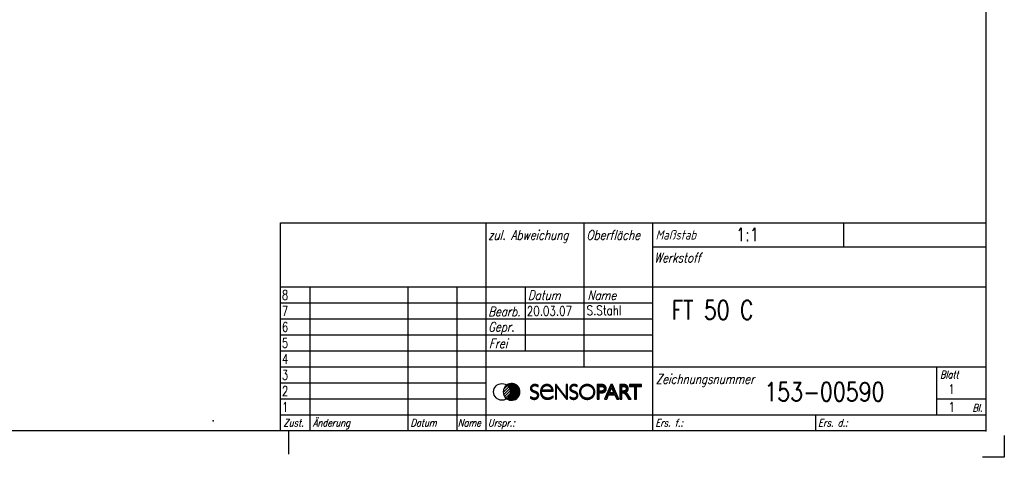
# Model space of a CAD drawing. Extents: x -575 to 291, y -144 to 153.
# Tile 6 of 10: x 30 to 291, y -144 to -28. Entities that reach past the tile are written whole.
import ezdxf

# ---------------------------------------------------------------- set-up
doc = ezdxf.new("R2010")
doc.units = 0
doc.header["$LTSCALE"] = 2
for name, color, linetype in [('018', 5, 'CONTINUOUS'), ('025', 1, 'CONTINUOUS'), ('035', 2, 'CONTINUOUS'), ('050', 3, 'CONTINUOUS'), ('7', 7, 'CONTINUOUS'), ('KOPF-025', 1, 'CONTINUOUS'), ('KOPF-035', 2, 'CONTINUOUS'), ('KOPF-050', 3, 'CONTINUOUS'), ('RAHMEN', 7, 'CONTINUOUS'), ('SCHRAFFUR', 1, 'CONTINUOUS'), ('TEXT025', 1, 'CONTINUOUS'), ('TEXT035', 2, 'CONTINUOUS'), ('TEXT050', 3, 'CONTINUOUS')]:
    doc.layers.add(name, color=color, linetype=linetype)
doc.styles.add('T1', font='ROMANS.SHX', dxfattribs={"width": 0.8})
doc.styles.add('T2', font='romans.shx', dxfattribs={"width": 0.8, "height": 3.5})
doc.styles.add('T3', font='romans.shx', dxfattribs={"width": 0.8, "height": 2.5})

# ---------------------------------------------------------------- blocks, each defined once
blk = doc.blocks.new('Din_a_3')
at = {"layer": 'SCHRAFFUR', "linetype": 'Continuous', "ltscale": 10}
h = blk.add_hatch(dxfattribs=at)
h.set_pattern_fill('_U', color=5, scale=0.5, angle=45, style=0, pattern_type=0)
h.set_pattern_definition([(45, (-258.71795, -533.81165), (-0.3535534, 0.3535534), [])])
h.paths.add_polyline_path([(278.69, 9.73, 0.245295), (279.65, 11.56, 0.245295), (278.69, 13.39, 0.521236)])
h = blk.add_hatch(dxfattribs=at)
h.set_pattern_fill('_U', color=256, scale=0.2, angle=45, style=0, pattern_type=0)
h.set_pattern_definition([(45, (-258.71795, -533.81165), (-0.141421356, 0.141421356), [])])
h.paths.add_polyline_path([(278.69, 13.39, -0.245295), (279.65, 11.56, -0.245295), (278.69, 9.73, 1.918518)])
at = {"layer": '018'}
blk.add_arc((279.97, 11.56), 2.23, 124.9397, 235.0603, dxfattribs=at)
at = {"layer": '025', "color": 5}
for p, q in [((285.37, 13.11), (285.23, 12.9)), ((285.52, 13.21), (285.37, 13.11)), ((285.71, 13.3), (285.52, 13.21)), ((285.88, 13.36), (285.71, 13.3)), ((286.09, 13.39), (285.88, 13.36)), ((286.4, 13.37), (286.09, 13.39)), ((286.69, 13.27), (286.4, 13.37)), ((286.84, 13.19), (286.69, 13.27)), ((286.99, 13.14), (286.84, 13.19)), ((291.76, 13.39), (294.61, 9.74)), ((291.76, 9.64), (291.76, 13.39)), ((294.61, 13.51), (294.61, 9.74)), ((295.81, 13.11), (295.67, 12.9)), ((295.96, 13.21), (295.81, 13.11)), ((296.15, 13.3), (295.96, 13.21)), ((296.32, 13.36), (296.15, 13.3)), ((296.53, 13.39), (296.32, 13.36)), ((296.84, 13.37), (296.53, 13.39)), ((297.13, 13.27), (296.84, 13.37)), ((297.28, 13.19), (297.13, 13.27)), ((297.43, 13.14), (297.28, 13.19)), ((285.19, 12.73), (285.16, 12.48)), ((285.16, 12.48), (285.19, 12.3)), ((285.23, 12.9), (285.19, 12.73)), ((285.19, 12.3), (285.28, 12.1)), ((285.28, 12.1), (285.42, 11.95)), ((285.42, 11.95), (285.61, 11.82)), ((285.61, 11.82), (285.8, 11.73)), ((285.8, 11.73), (286.04, 11.63)), ((286.04, 11.63), (286.24, 11.55)), ((286.24, 11.55), (286.43, 11.47)), ((286.43, 11.47), (286.62, 11.35)), ((286.62, 11.35), (286.77, 11.21)), ((286.77, 11.21), (286.89, 11.07)), ((286.89, 11.07), (286.96, 10.91)), ((287.02, 10.61), (286.94, 10.33)), ((286.96, 10.91), (287.02, 10.61)), ((287.84, 12.1), (287.8, 11.57)), ((287.8, 11.57), (287.8, 11.24)), ((287.8, 11.24), (287.87, 10.92)), ((287.87, 10.92), (288.01, 10.57)), ((288.01, 10.57), (288.16, 10.36)), ((295.63, 12.73), (295.6, 12.48)), ((295.6, 12.48), (295.63, 12.3)), ((295.67, 12.9), (295.63, 12.73)), ((295.63, 12.3), (295.72, 12.1)), ((295.72, 12.1), (295.86, 11.95)), ((295.86, 11.95), (296.05, 11.82)), ((296.05, 11.82), (296.24, 11.73)), ((296.24, 11.73), (296.48, 11.63)), ((296.48, 11.63), (296.68, 11.55)), ((296.68, 11.55), (296.87, 11.47)), ((296.87, 11.47), (297.06, 11.35)), ((297.06, 11.35), (297.22, 11.21)), ((297.22, 11.21), (297.34, 11.07)), ((297.34, 11.07), (297.4, 10.91)), ((297.46, 10.61), (297.38, 10.33)), ((297.4, 10.91), (297.46, 10.61)), ((285.11, 10.02), (285.02, 10.09)), ((285.26, 9.96), (285.11, 10.02)), ((285.57, 9.81), (285.26, 9.96)), ((285.89, 9.74), (285.57, 9.81)), ((286.2, 9.72), (285.89, 9.74)), ((286.41, 9.83), (286.2, 9.72)), ((286.67, 9.96), (286.41, 9.83)), ((286.82, 10.13), (286.67, 9.96)), ((286.94, 10.33), (286.82, 10.13)), ((288.16, 10.36), (288.47, 10.1)), ((288.47, 10.1), (288.91, 9.85)), ((288.91, 9.85), (289.26, 9.77)), ((289.26, 9.77), (289.65, 9.75)), ((289.65, 9.75), (290.01, 9.77)), ((290.01, 9.77), (290.38, 9.92)), ((290.38, 9.92), (290.73, 10.08)), ((290.73, 10.08), (290.89, 10.21)), ((290.89, 10.21), (290.97, 10.27)), ((295.55, 10.02), (295.47, 10.09)), ((295.7, 9.96), (295.55, 10.02)), ((296.01, 9.81), (295.7, 9.96)), ((296.33, 9.74), (296.01, 9.81)), ((296.65, 9.72), (296.33, 9.74)), ((296.85, 9.83), (296.65, 9.72)), ((297.11, 9.96), (296.85, 9.83)), ((297.26, 10.13), (297.11, 9.96)), ((297.38, 10.33), (297.26, 10.13))]:
    blk.add_line(p, q, dxfattribs=at)
at = {"layer": '025'}
blk.add_circle((277.42, 11.56), 2.23, dxfattribs=at)
blk.add_arc((279.97, 11.56), 2.23, 235.0603, 124.9397, dxfattribs=at)
blk.add_arc((279.97, 11.56), 2.23, 235.0603, 124.9397, dxfattribs=at)
at = {"layer": '035'}
for p, q in [((302.92, 13.23), (302.77, 13.38)), ((306.51, 13.23), (306.51, 13.4)), ((308.96, 13.23), (308.81, 13.38)), ((311.26, 9.79), (311.43, 9.75))]:
    blk.add_line(p, q, dxfattribs=at)
at = {"layer": '035', "color": 2}
for p, q in [((312.85, 13.28), (312.86, 9.83)), ((305.55, 11.05), (304.95, 9.77)), ((307.5, 11.05), (308.08, 9.79)), ((309.83, 11.54), (310.16, 11.29)), ((310.16, 11.29), (310.57, 10.82)), ((310.57, 10.82), (311.26, 9.79))]:
    blk.add_line(p, q, dxfattribs=at)
at = {"layer": '050'}
blk.add_point((405.82, 1.2), dxfattribs=at)
at = {"layer": '7', "color": 5, "linetype": 'Continuous'}
for points in [[(285.33, 12.52), (285.33, 12.57), (285.33, 12.61), (285.34, 12.63), (285.34, 12.68), (285.35, 12.7), (285.35, 12.74), (285.37, 12.79), (285.38, 12.81), (285.39, 12.84), (285.42, 12.88), (285.44, 12.91), (285.45, 12.94), (285.48, 12.96), (285.5, 12.99), (285.52, 13.02), (285.55, 13.05), (285.57, 13.06), (285.6, 13.09), (285.64, 13.12), (285.67, 13.13), (285.7, 13.14), (285.74, 13.17), (285.77, 13.18), (285.81, 13.2), (285.85, 13.21), (285.89, 13.22), (285.92, 13.22), (285.96, 13.24), (286, 13.24), (286.05, 13.25), (286.09, 13.25), (286.14, 13.25), (286.16, 13.25), (286.18, 13.25), (286.2, 13.25), (286.23, 13.25), (286.25, 13.25), (286.27, 13.25), (286.3, 13.24), (286.31, 13.24), (286.34, 13.24), (286.37, 13.24), (286.38, 13.22), (286.41, 13.22), (286.44, 13.21), (286.47, 13.21), (286.48, 13.21), (286.51, 13.2), (286.53, 13.18), (286.56, 13.18), (286.59, 13.17), (286.62, 13.16), (286.64, 13.16), (286.67, 13.14), (286.7, 13.13), (286.73, 13.12), (286.75, 13.1), (286.78, 13.09), (286.82, 13.07), (286.85, 13.05), (286.88, 13.03), (286.92, 13.02), (286.95, 12.99), (286.99, 12.98), (286.99, 13.31), (286.96, 13.32), (286.93, 13.33), (286.9, 13.35), (286.88, 13.36), (286.85, 13.36), (286.82, 13.38), (286.79, 13.39), (286.77, 13.4), (286.74, 13.4), (286.71, 13.42), (286.68, 13.43), (286.66, 13.43), (286.63, 13.44), (286.6, 13.46), (286.58, 13.46), (286.55, 13.47), (286.52, 13.47), (286.49, 13.49), (286.47, 13.49), (286.44, 13.5), (286.41, 13.5), (286.38, 13.5), (286.36, 13.51), (286.33, 13.51), (286.3, 13.51), (286.27, 13.51), (286.25, 13.53), (286.22, 13.53), (286.19, 13.53), (286.16, 13.53), (286.14, 13.53), (286.11, 13.53), (286.05, 13.53), (286, 13.53), (285.94, 13.51), (285.89, 13.51), (285.83, 13.5), (285.78, 13.49), (285.72, 13.47), (285.67, 13.44), (285.63, 13.43), (285.57, 13.4), (285.53, 13.38), (285.48, 13.35), (285.44, 13.32), (285.39, 13.29), (285.35, 13.27), (285.31, 13.24), (285.27, 13.2), (285.24, 13.16), (285.2, 13.13), (285.18, 13.09), (285.15, 13.05), (285.12, 13), (285.09, 12.96), (285.07, 12.91), (285.05, 12.87), (285.04, 12.83), (285.02, 12.77), (285.01, 12.73), (285, 12.68), (284.98, 12.62), (284.98, 12.58), (284.98, 12.52), (284.98, 12.42), (285.01, 12.31), (285.02, 12.21), (285.07, 12.11), (285.11, 12.03), (285.15, 11.96), (285.2, 11.89), (285.27, 11.84), (285.34, 11.78), (285.41, 11.73), (285.49, 11.69), (285.56, 11.65), (285.64, 11.61), (285.74, 11.56), (285.82, 11.54), (285.9, 11.5), (285.98, 11.47), (286.07, 11.44), (286.16, 11.4), (286.25, 11.37), (286.31, 11.33), (286.4, 11.29), (286.47, 11.25), (286.53, 11.21), (286.6, 11.15), (286.66, 11.1), (286.7, 11.04), (286.74, 10.97), (286.78, 10.89), (286.79, 10.82), (286.82, 10.73), (286.82, 10.63), (286.82, 10.59), (286.82, 10.55), (286.81, 10.51), (286.81, 10.47), (286.79, 10.43), (286.78, 10.4), (286.77, 10.36), (286.75, 10.32), (286.74, 10.29), (286.73, 10.26), (286.7, 10.22), (286.68, 10.19), (286.66, 10.16), (286.63, 10.14), (286.6, 10.11), (286.59, 10.08), (286.55, 10.05), (286.52, 10.04), (286.49, 10.01), (286.47, 10), (286.42, 9.97), (286.4, 9.96), (286.36, 9.95), (286.33, 9.93), (286.29, 9.92), (286.25, 9.9), (286.22, 9.9), (286.18, 9.89), (286.14, 9.89), (286.09, 9.88), (286.05, 9.88), (286.01, 9.88), (285.98, 9.88), (285.96, 9.88), (285.93, 9.88), (285.9, 9.88), (285.88, 9.88), (285.85, 9.89), (285.82, 9.89), (285.79, 9.89), (285.77, 9.9), (285.74, 9.9), (285.71, 9.92), (285.68, 9.92), (285.66, 9.93), (285.63, 9.93), (285.6, 9.95), (285.57, 9.96), (285.55, 9.97), (285.52, 9.97), (285.49, 9.99), (285.46, 10), (285.42, 10.03), (285.39, 10.04), (285.37, 10.05), (285.33, 10.07), (285.3, 10.1), (285.26, 10.11), (285.23, 10.14), (285.19, 10.15), (285.15, 10.18), (285.11, 10.21), (285.07, 10.23), (285.02, 10.26), (285.02, 9.92), (285.05, 9.9), (285.09, 9.88), (285.12, 9.86), (285.15, 9.85), (285.19, 9.82), (285.22, 9.81), (285.24, 9.79), (285.29, 9.78), (285.31, 9.77), (285.34, 9.75), (285.37, 9.74), (285.41, 9.73), (285.44, 9.71), (285.46, 9.7), (285.49, 9.68), (285.53, 9.67), (285.56, 9.67), (285.59, 9.66), (285.61, 9.64), (285.66, 9.64), (285.68, 9.63), (285.71, 9.63), (285.74, 9.62), (285.78, 9.62), (285.81, 9.6), (285.83, 9.6), (285.86, 9.6), (285.89, 9.59), (285.93, 9.59), (285.96, 9.59), (285.98, 9.59), (286.01, 9.59), (286.07, 9.59), (286.14, 9.59), (286.19, 9.6), (286.25, 9.62), (286.3, 9.62), (286.36, 9.63), (286.41, 9.66), (286.47, 9.67), (286.52, 9.68), (286.56, 9.71), (286.62, 9.74), (286.66, 9.77), (286.71, 9.79), (286.75, 9.82), (286.79, 9.86), (286.84, 9.89), (286.86, 9.93), (286.9, 9.97), (286.93, 10.01), (286.97, 10.04), (287, 10.1), (287.03, 10.14), (287.06, 10.18), (287.07, 10.22), (287.1, 10.27), (287.11, 10.32), (287.12, 10.37), (287.14, 10.43), (287.15, 10.47), (287.16, 10.52), (287.16, 10.58), (287.16, 10.63), (287.16, 10.75), (287.14, 10.86), (287.12, 10.96), (287.08, 11.06), (287.04, 11.14), (287, 11.22), (286.95, 11.29), (286.88, 11.36), (286.81, 11.41), (286.74, 11.47), (286.66, 11.51), (286.59, 11.55), (286.51, 11.59), (286.41, 11.63), (286.33, 11.66), (286.25, 11.7), (286.16, 11.73), (286.08, 11.76), (285.98, 11.8), (285.9, 11.82), (285.83, 11.87), (285.75, 11.89), (285.68, 11.93), (285.61, 11.98), (285.55, 12.03), (285.49, 12.09), (285.45, 12.14), (285.41, 12.2), (285.37, 12.26), (285.35, 12.35), (285.33, 12.43), (285.33, 12.52)], [(287.95, 11.72), (288, 11.72), (291.02, 11.72), (291.02, 11.77), (291.02, 11.81), (291.01, 11.87), (291.01, 11.91), (290.99, 11.96), (290.99, 12.02), (290.98, 12.06), (290.98, 12.11), (290.97, 12.15), (290.95, 12.2), (290.94, 12.25), (290.92, 12.29), (290.92, 12.33), (290.91, 12.39), (290.88, 12.43), (290.87, 12.47), (290.86, 12.51), (290.84, 12.55), (290.83, 12.59), (290.8, 12.63), (290.79, 12.68), (290.76, 12.72), (290.75, 12.74), (290.72, 12.79), (290.71, 12.83), (290.68, 12.85), (290.65, 12.9), (290.62, 12.92), (290.6, 12.95), (290.57, 12.99), (290.54, 13.02), (290.51, 13.05), (290.49, 13.07), (290.46, 13.1), (290.43, 13.13), (290.39, 13.16), (290.36, 13.18), (290.33, 13.21), (290.29, 13.24), (290.27, 13.27), (290.24, 13.28), (290.2, 13.31), (290.16, 13.32), (290.13, 13.35), (290.09, 13.36), (290.06, 13.38), (290.02, 13.39), (289.98, 13.42), (289.95, 13.43), (289.91, 13.44), (289.87, 13.44), (289.83, 13.46), (289.8, 13.47), (289.76, 13.49), (289.72, 13.49), (289.68, 13.5), (289.63, 13.5), (289.59, 13.51), (289.55, 13.51), (289.53, 13.51), (289.48, 13.53), (289.44, 13.53), (289.4, 13.53), (289.36, 13.53), (289.32, 13.53), (289.28, 13.53), (289.24, 13.53), (289.18, 13.51), (289.14, 13.51), (289.1, 13.51), (289.06, 13.5), (289.02, 13.5), (288.98, 13.49), (288.93, 13.49), (288.89, 13.47), (288.87, 13.46), (288.83, 13.44), (288.78, 13.44), (288.74, 13.43), (288.7, 13.42), (288.67, 13.39), (288.63, 13.38), (288.59, 13.36), (288.56, 13.35), (288.52, 13.32), (288.5, 13.31), (288.45, 13.28), (288.43, 13.27), (288.39, 13.24), (288.36, 13.21), (288.32, 13.18), (288.29, 13.16), (288.26, 13.13), (288.22, 13.1), (288.19, 13.07), (288.17, 13.05), (288.14, 13.02), (288.11, 12.98), (288.07, 12.95), (288.04, 12.91), (288.02, 12.87), (287.99, 12.84), (287.97, 12.8), (287.95, 12.76), (287.92, 12.72), (287.89, 12.68), (287.88, 12.63), (287.85, 12.59), (287.84, 12.55), (287.81, 12.51), (287.8, 12.47), (287.78, 12.42), (287.76, 12.37), (287.74, 12.32), (287.73, 12.28), (287.71, 12.24), (287.7, 12.18), (287.69, 12.13), (287.67, 12.09), (287.67, 12.03), (287.66, 11.98), (287.66, 11.93), (287.65, 11.88), (287.65, 11.82), (287.63, 11.77), (287.63, 11.72), (287.63, 11.66), (287.63, 11.61), (287.63, 11.55), (287.63, 11.5), (287.63, 11.45), (287.65, 11.4), (287.65, 11.34), (287.66, 11.29), (287.66, 11.23), (287.67, 11.19), (287.67, 11.14), (287.69, 11.08), (287.7, 11.04), (287.71, 10.99), (287.73, 10.93), (287.74, 10.89), (287.76, 10.84), (287.78, 10.8), (287.8, 10.74), (287.81, 10.7), (287.84, 10.66), (287.85, 10.6), (287.88, 10.56), (287.91, 10.52), (287.92, 10.48), (287.95, 10.44), (287.97, 10.38), (288, 10.34), (288.03, 10.32), (288.06, 10.27), (288.08, 10.23), (288.11, 10.19), (288.15, 10.16), (288.18, 10.12), (288.21, 10.1), (288.25, 10.05), (288.28, 10.03), (288.32, 10), (288.34, 9.97), (288.39, 9.95), (288.43, 9.92), (288.45, 9.9), (288.5, 9.88), (288.54, 9.85), (288.58, 9.84), (288.62, 9.81), (288.66, 9.79), (288.7, 9.78), (288.74, 9.75), (288.78, 9.74), (288.83, 9.73), (288.87, 9.71), (288.91, 9.7), (288.95, 9.68), (289, 9.67), (289.04, 9.67), (289.09, 9.66), (289.13, 9.64), (289.18, 9.64), (289.22, 9.63), (289.26, 9.63), (289.32, 9.63), (289.36, 9.62), (289.4, 9.62), (289.46, 9.62), (289.5, 9.62), (289.55, 9.62), (289.59, 9.62), (289.65, 9.62), (289.7, 9.63), (289.74, 9.63), (289.8, 9.63), (289.84, 9.64), (289.9, 9.64), (289.94, 9.66), (289.99, 9.67), (290.03, 9.67), (290.09, 9.68), (290.13, 9.7), (290.17, 9.71), (290.23, 9.73), (290.27, 9.74), (290.31, 9.75), (290.36, 9.78), (290.4, 9.79), (290.44, 9.81), (290.49, 9.84), (290.54, 9.85), (290.58, 9.88), (290.62, 9.9), (290.66, 9.92), (290.71, 9.95), (290.75, 9.97), (290.8, 10), (290.84, 10.03), (290.88, 10.05), (290.92, 10.1), (290.97, 10.12), (290.97, 10.43), (290.92, 10.4), (290.87, 10.36), (290.83, 10.33), (290.79, 10.3), (290.73, 10.26), (290.69, 10.23), (290.65, 10.21), (290.61, 10.19), (290.57, 10.16), (290.51, 10.14), (290.47, 10.11), (290.43, 10.1), (290.39, 10.07), (290.35, 10.05), (290.31, 10.04), (290.27, 10.01), (290.23, 10), (290.18, 9.99), (290.14, 9.97), (290.1, 9.96), (290.06, 9.95), (290.02, 9.95), (289.96, 9.93), (289.92, 9.92), (289.88, 9.92), (289.84, 9.9), (289.8, 9.9), (289.74, 9.9), (289.7, 9.89), (289.66, 9.89), (289.61, 9.89), (289.57, 9.89), (289.53, 9.89), (289.47, 9.89), (289.43, 9.89), (289.39, 9.9), (289.35, 9.9), (289.29, 9.92), (289.25, 9.92), (289.21, 9.93), (289.17, 9.95), (289.13, 9.96), (289.09, 9.97), (289.04, 9.99), (289, 10), (288.95, 10.01), (288.91, 10.03), (288.88, 10.05), (288.84, 10.07), (288.8, 10.08), (288.76, 10.11), (288.72, 10.12), (288.67, 10.15), (288.63, 10.18), (288.61, 10.21), (288.56, 10.22), (288.54, 10.25), (288.5, 10.27), (288.47, 10.3), (288.43, 10.33), (288.4, 10.36), (288.36, 10.4), (288.33, 10.43), (288.3, 10.45), (288.28, 10.48), (288.25, 10.52), (288.24, 10.55), (288.21, 10.59), (288.18, 10.62), (288.17, 10.66), (288.14, 10.69), (288.13, 10.73), (288.1, 10.75), (288.08, 10.8), (288.07, 10.82), (288.06, 10.86), (288.04, 10.91), (288.03, 10.95), (288.02, 10.97), (288, 11.02), (287.99, 11.06), (287.97, 11.1), (287.96, 11.13), (287.96, 11.17), (287.95, 11.21), (287.95, 11.25), (287.93, 11.29), (287.93, 11.33), (287.93, 11.37), (287.93, 11.41), (287.93, 11.45), (287.93, 11.5), (287.93, 11.54), (287.93, 11.58), (287.95, 11.62), (287.95, 11.66), (287.95, 11.72)], [(288, 12.09), (288.02, 12.15), (288.04, 12.21), (288.06, 12.28), (288.08, 12.33), (288.1, 12.39), (288.13, 12.44), (288.15, 12.5), (288.18, 12.55), (288.22, 12.61), (288.25, 12.66), (288.29, 12.7), (288.32, 12.76), (288.36, 12.8), (288.4, 12.84), (288.44, 12.88), (288.48, 12.92), (288.52, 12.96), (288.56, 13), (288.62, 13.03), (288.66, 13.06), (288.72, 13.09), (288.77, 13.12), (288.83, 13.14), (288.88, 13.17), (288.93, 13.18), (288.99, 13.2), (289.04, 13.22), (289.11, 13.22), (289.17, 13.24), (289.24, 13.25), (289.29, 13.25), (289.36, 13.25), (289.43, 13.25), (289.48, 13.25), (289.55, 13.24), (289.61, 13.24), (289.68, 13.22), (289.73, 13.21), (289.79, 13.2), (289.84, 13.17), (289.9, 13.16), (289.94, 13.13), (289.99, 13.12), (290.03, 13.09), (290.09, 13.05), (290.13, 13.02), (290.17, 12.99), (290.21, 12.95), (290.25, 12.91), (290.29, 12.87), (290.32, 12.83), (290.36, 12.79), (290.39, 12.74), (290.42, 12.69), (290.46, 12.63), (290.49, 12.58), (290.5, 12.52), (290.53, 12.47), (290.55, 12.42), (290.58, 12.35), (290.6, 12.29), (290.62, 12.22), (290.64, 12.15), (290.65, 12.09), (290.65, 11.99), (290.6, 11.99), (288.04, 11.99), (288, 11.99), (288, 12.09)], [(294.45, 10.12), (291.84, 13.51), (291.61, 13.51), (291.61, 9.64), (291.91, 9.64), (291.91, 13), (294.52, 9.64), (294.77, 9.64), (294.77, 13.51), (294.45, 13.51), (294.45, 10.12)], [(295.74, 12.52), (295.74, 12.57), (295.74, 12.61), (295.75, 12.63), (295.75, 12.68), (295.77, 12.7), (295.78, 12.74), (295.78, 12.79), (295.8, 12.81), (295.82, 12.84), (295.84, 12.88), (295.85, 12.91), (295.88, 12.94), (295.89, 12.96), (295.92, 12.99), (295.95, 13.02), (295.97, 13.05), (296, 13.06), (296.03, 13.09), (296.06, 13.12), (296.08, 13.13), (296.13, 13.14), (296.15, 13.17), (296.19, 13.18), (296.22, 13.2), (296.26, 13.21), (296.3, 13.22), (296.34, 13.22), (296.39, 13.24), (296.43, 13.24), (296.47, 13.25), (296.51, 13.25), (296.55, 13.25), (296.58, 13.25), (296.59, 13.25), (296.62, 13.25), (296.65, 13.25), (296.66, 13.25), (296.69, 13.25), (296.72, 13.24), (296.74, 13.24), (296.76, 13.24), (296.78, 13.24), (296.81, 13.22), (296.82, 13.22), (296.85, 13.21), (296.88, 13.21), (296.91, 13.21), (296.93, 13.2), (296.96, 13.18), (296.99, 13.18), (297.02, 13.17), (297.04, 13.16), (297.07, 13.16), (297.1, 13.14), (297.13, 13.13), (297.15, 13.12), (297.18, 13.1), (297.21, 13.09), (297.25, 13.07), (297.28, 13.05), (297.3, 13.03), (297.35, 13.02), (297.37, 12.99), (297.41, 12.98), (297.41, 13.31), (297.39, 13.32), (297.36, 13.33), (297.33, 13.35), (297.3, 13.36), (297.28, 13.36), (297.25, 13.38), (297.22, 13.39), (297.2, 13.4), (297.17, 13.4), (297.14, 13.42), (297.11, 13.43), (297.09, 13.43), (297.06, 13.44), (297.03, 13.46), (297, 13.46), (296.98, 13.47), (296.93, 13.47), (296.91, 13.49), (296.88, 13.49), (296.85, 13.5), (296.82, 13.5), (296.8, 13.5), (296.77, 13.51), (296.74, 13.51), (296.72, 13.51), (296.69, 13.51), (296.66, 13.53), (296.63, 13.53), (296.61, 13.53), (296.58, 13.53), (296.55, 13.53), (296.52, 13.53), (296.47, 13.53), (296.41, 13.53), (296.36, 13.51), (296.3, 13.51), (296.25, 13.5), (296.19, 13.49), (296.14, 13.47), (296.08, 13.44), (296.04, 13.43), (295.99, 13.4), (295.95, 13.38), (295.91, 13.35), (295.85, 13.32), (295.81, 13.29), (295.77, 13.27), (295.74, 13.24), (295.7, 13.2), (295.66, 13.16), (295.63, 13.13), (295.6, 13.09), (295.58, 13.05), (295.55, 13), (295.52, 12.96), (295.49, 12.91), (295.48, 12.87), (295.47, 12.83), (295.45, 12.77), (295.44, 12.73), (295.43, 12.68), (295.41, 12.62), (295.41, 12.58), (295.41, 12.52), (295.41, 12.42), (295.44, 12.31), (295.45, 12.21), (295.49, 12.11), (295.53, 12.03), (295.58, 11.96), (295.63, 11.89), (295.7, 11.84), (295.77, 11.78), (295.84, 11.73), (295.92, 11.69), (295.99, 11.65), (296.07, 11.61), (296.17, 11.56), (296.25, 11.54), (296.33, 11.5), (296.41, 11.47), (296.5, 11.44), (296.59, 11.4), (296.67, 11.37), (296.74, 11.33), (296.82, 11.29), (296.89, 11.25), (296.96, 11.21), (297.03, 11.15), (297.09, 11.1), (297.13, 11.04), (297.17, 10.97), (297.21, 10.89), (297.22, 10.82), (297.25, 10.73), (297.25, 10.63), (297.25, 10.59), (297.25, 10.55), (297.24, 10.51), (297.24, 10.47), (297.22, 10.43), (297.21, 10.4), (297.2, 10.36), (297.18, 10.32), (297.17, 10.29), (297.15, 10.26), (297.14, 10.22), (297.11, 10.19), (297.09, 10.16), (297.07, 10.14), (297.04, 10.11), (297.02, 10.08), (296.99, 10.05), (296.96, 10.04), (296.92, 10.01), (296.89, 10), (296.87, 9.97), (296.82, 9.96), (296.8, 9.95), (296.76, 9.93), (296.72, 9.92), (296.69, 9.9), (296.65, 9.9), (296.61, 9.89), (296.56, 9.89), (296.52, 9.88), (296.48, 9.88), (296.44, 9.88), (296.41, 9.88), (296.39, 9.88), (296.36, 9.88), (296.33, 9.88), (296.3, 9.88), (296.28, 9.89), (296.25, 9.89), (296.22, 9.89), (296.19, 9.9), (296.17, 9.9), (296.14, 9.92), (296.11, 9.92), (296.08, 9.93), (296.06, 9.93), (296.03, 9.95), (296, 9.96), (295.97, 9.97), (295.95, 9.97), (295.92, 9.99), (295.89, 10), (295.85, 10.03), (295.82, 10.04), (295.8, 10.05), (295.77, 10.07), (295.73, 10.1), (295.7, 10.11), (295.66, 10.14), (295.62, 10.15), (295.59, 10.18), (295.55, 10.21), (295.51, 10.23), (295.47, 10.26), (295.47, 9.92), (295.49, 9.9), (295.53, 9.88), (295.56, 9.86), (295.59, 9.85), (295.63, 9.82), (295.66, 9.81), (295.69, 9.79), (295.73, 9.78), (295.75, 9.77), (295.78, 9.75), (295.81, 9.74), (295.85, 9.73), (295.88, 9.71), (295.91, 9.7), (295.95, 9.68), (295.97, 9.67), (296, 9.67), (296.03, 9.66), (296.07, 9.64), (296.1, 9.64), (296.13, 9.63), (296.15, 9.63), (296.19, 9.62), (296.22, 9.62), (296.25, 9.6), (296.28, 9.6), (296.32, 9.6), (296.34, 9.59), (296.37, 9.59), (296.4, 9.59), (296.44, 9.59), (296.47, 9.59), (296.52, 9.59), (296.58, 9.59), (296.63, 9.6), (296.69, 9.62), (296.74, 9.62), (296.8, 9.63), (296.85, 9.66), (296.91, 9.67), (296.95, 9.68), (297, 9.71), (297.04, 9.74), (297.09, 9.77), (297.14, 9.79), (297.18, 9.82), (297.22, 9.86), (297.25, 9.89), (297.29, 9.93), (297.33, 9.97), (297.36, 10.01), (297.39, 10.04), (297.41, 10.1), (297.44, 10.14), (297.47, 10.18), (297.5, 10.22), (297.51, 10.27), (297.52, 10.32), (297.54, 10.37), (297.55, 10.43), (297.57, 10.47), (297.58, 10.52), (297.58, 10.58), (297.58, 10.63), (297.58, 10.75), (297.55, 10.86), (297.54, 10.96), (297.5, 11.06), (297.46, 11.14), (297.41, 11.22), (297.36, 11.29), (297.29, 11.36), (297.22, 11.41), (297.15, 11.47), (297.07, 11.51), (297, 11.55), (296.92, 11.59), (296.82, 11.63), (296.74, 11.66), (296.66, 11.7), (296.58, 11.73), (296.5, 11.76), (296.4, 11.8), (296.32, 11.82), (296.25, 11.87), (296.17, 11.89), (296.1, 11.93), (296.03, 11.98), (295.96, 12.03), (295.91, 12.09), (295.86, 12.14), (295.82, 12.2), (295.78, 12.26), (295.77, 12.35), (295.74, 12.43), (295.74, 12.52)], [(300.05, 13.53), (299.94, 13.53), (299.83, 13.51), (299.73, 13.5), (299.62, 13.49), (299.53, 13.47), (299.43, 13.44), (299.34, 13.4), (299.24, 13.38), (299.14, 13.33), (299.06, 13.29), (298.97, 13.24), (298.88, 13.2), (298.8, 13.14), (298.73, 13.09), (298.65, 13.02), (298.58, 12.95), (298.51, 12.88), (298.44, 12.81), (298.39, 12.74), (298.33, 12.66), (298.28, 12.58), (298.22, 12.5), (298.18, 12.42), (298.14, 12.33), (298.1, 12.24), (298.07, 12.14), (298.05, 12.04), (298.02, 11.95), (298, 11.85), (297.99, 11.76), (297.98, 11.66), (297.98, 11.55), (297.98, 11.45), (297.99, 11.34), (298, 11.25), (298.02, 11.15), (298.05, 11.06), (298.07, 10.96), (298.1, 10.86), (298.14, 10.78), (298.18, 10.7), (298.22, 10.6), (298.28, 10.52), (298.33, 10.45), (298.39, 10.37), (298.44, 10.3), (298.51, 10.22), (298.58, 10.16), (298.65, 10.1), (298.73, 10.03), (298.8, 9.97), (298.88, 9.92), (298.97, 9.86), (299.06, 9.82), (299.14, 9.78), (299.24, 9.74), (299.34, 9.71), (299.43, 9.67), (299.53, 9.64), (299.62, 9.63), (299.73, 9.62), (299.83, 9.6), (299.94, 9.59), (300.05, 9.59), (300.16, 9.59), (300.26, 9.6), (300.37, 9.62), (300.46, 9.63), (300.57, 9.64), (300.67, 9.67), (300.76, 9.71), (300.85, 9.74), (300.94, 9.78), (301.02, 9.82), (301.11, 9.86), (301.19, 9.92), (301.27, 9.97), (301.34, 10.03), (301.42, 10.1), (301.49, 10.16), (301.55, 10.22), (301.61, 10.3), (301.67, 10.37), (301.72, 10.45), (301.78, 10.52), (301.82, 10.6), (301.86, 10.7), (301.9, 10.78), (301.94, 10.86), (301.97, 10.96), (302, 11.06), (302.01, 11.15), (302.03, 11.25), (302.04, 11.34), (302.05, 11.45), (302.05, 11.55), (302.05, 11.66), (302.04, 11.76), (302.03, 11.85), (302.01, 11.95), (302, 12.04), (301.97, 12.14), (301.94, 12.24), (301.9, 12.33), (301.86, 12.42), (301.82, 12.5), (301.78, 12.58), (301.72, 12.66), (301.67, 12.74), (301.61, 12.81), (301.55, 12.88), (301.49, 12.95), (301.42, 13.02), (301.34, 13.09), (301.27, 13.14), (301.19, 13.2), (301.11, 13.24), (301.02, 13.29), (300.94, 13.33), (300.85, 13.38), (300.76, 13.4), (300.67, 13.44), (300.57, 13.47), (300.46, 13.49), (300.37, 13.5), (300.26, 13.51), (300.16, 13.53), (300.05, 13.53)], [(300.05, 9.88), (299.95, 9.88), (299.87, 9.89), (299.77, 9.89), (299.69, 9.9), (299.61, 9.93), (299.53, 9.95), (299.45, 9.97), (299.36, 10), (299.28, 10.04), (299.21, 10.07), (299.14, 10.11), (299.06, 10.15), (299.01, 10.19), (298.94, 10.25), (298.87, 10.3), (298.81, 10.36), (298.76, 10.41), (298.7, 10.47), (298.65, 10.53), (298.61, 10.6), (298.57, 10.67), (298.53, 10.74), (298.48, 10.81), (298.46, 10.88), (298.42, 10.96), (298.39, 11.04), (298.38, 11.13), (298.35, 11.21), (298.33, 11.29), (298.33, 11.37), (298.32, 11.45), (298.32, 11.55), (298.32, 11.65), (298.33, 11.73), (298.33, 11.81), (298.35, 11.91), (298.38, 11.99), (298.39, 12.07), (298.42, 12.15), (298.46, 12.22), (298.48, 12.31), (298.53, 12.37), (298.57, 12.44), (298.61, 12.51), (298.65, 12.58), (298.7, 12.65), (298.76, 12.7), (298.81, 12.77), (298.87, 12.83), (298.94, 12.87), (299.01, 12.92), (299.06, 12.96), (299.14, 13.02), (299.21, 13.06), (299.28, 13.09), (299.36, 13.13), (299.45, 13.16), (299.53, 13.18), (299.61, 13.2), (299.69, 13.22), (299.77, 13.24), (299.87, 13.24), (299.95, 13.25), (300.05, 13.25), (300.13, 13.25), (300.23, 13.24), (300.31, 13.24), (300.39, 13.22), (300.47, 13.2), (300.56, 13.18), (300.64, 13.16), (300.71, 13.13), (300.79, 13.09), (300.86, 13.06), (300.94, 13.02), (301.01, 12.96), (301.06, 12.92), (301.13, 12.87), (301.2, 12.83), (301.26, 12.77), (301.31, 12.7), (301.37, 12.65), (301.42, 12.58), (301.46, 12.51), (301.5, 12.44), (301.55, 12.37), (301.59, 12.31), (301.61, 12.22), (301.65, 12.15), (301.67, 12.07), (301.7, 11.99), (301.72, 11.91), (301.74, 11.81), (301.74, 11.73), (301.75, 11.65), (301.75, 11.55), (301.75, 11.45), (301.74, 11.37), (301.74, 11.29), (301.72, 11.21), (301.7, 11.13), (301.67, 11.04), (301.65, 10.96), (301.61, 10.88), (301.59, 10.81), (301.55, 10.74), (301.5, 10.67), (301.46, 10.6), (301.42, 10.53), (301.37, 10.47), (301.31, 10.41), (301.26, 10.36), (301.2, 10.3), (301.13, 10.25), (301.06, 10.19), (301.01, 10.15), (300.94, 10.11), (300.86, 10.07), (300.79, 10.04), (300.71, 10), (300.64, 9.97), (300.56, 9.95), (300.47, 9.93), (300.39, 9.9), (300.31, 9.89), (300.23, 9.89), (300.13, 9.88), (300.05, 9.88)]]:
    blk.add_lwpolyline(points, dxfattribs=at)
for points in [[(287.84, 12.1), (287.86, 12.21), (287.89, 12.26), (287.9, 12.33), (287.93, 12.39), (287.95, 12.44), (287.98, 12.51), (288.01, 12.57), (288.04, 12.64), (288.09, 12.69), (288.12, 12.76), (288.16, 12.8), (288.19, 12.85), (288.25, 12.91), (288.29, 12.95), (288.33, 12.99), (288.37, 13.04), (288.41, 13.08), (288.47, 13.14), (288.54, 13.17), (288.58, 13.2), (288.64, 13.23), (288.7, 13.26), (288.75, 13.29), (288.82, 13.32), (288.9, 13.34), (288.93, 13.35), (289.01, 13.38), (289.09, 13.38), (289.13, 13.39), (289.22, 13.41), (289.5, 13.41), (289.57, 13.4), (289.62, 13.4), (289.71, 13.38), (289.77, 13.37), (289.84, 13.35), (289.9, 13.32), (289.96, 13.3), (290, 13.28), (290.06, 13.26), (290.13, 13.22), (290.18, 13.18), (290.22, 13.15), (290.27, 13.12), (290.32, 13.06), (290.37, 13.02), (290.42, 12.97), (290.45, 12.93), (290.49, 12.89), (290.53, 12.82), (290.55, 12.77), (290.6, 12.72), (290.64, 12.64), (290.65, 12.58), (290.67, 12.54), (290.7, 12.48), (290.73, 12.4), (290.75, 12.34), (290.78, 12.27), (290.79, 12.19), (290.81, 12.1), (290.81, 11.83), (287.84, 11.83)], [(300.05, 9.72), (299.94, 9.72), (299.86, 9.73), (299.76, 9.73), (299.65, 9.75), (299.57, 9.78), (299.49, 9.79), (299.4, 9.82), (299.3, 9.85), (299.21, 9.9), (299.14, 9.93), (299.07, 9.97), (298.98, 10.01), (298.91, 10.07), (298.84, 10.12), (298.76, 10.18), (298.7, 10.24), (298.65, 10.3), (298.59, 10.36), (298.52, 10.44), (298.47, 10.52), (298.39, 10.66), (298.34, 10.74), (298.31, 10.81), (298.27, 10.9), (298.23, 11), (298.22, 11.09), (298.19, 11.17), (298.17, 11.28), (298.17, 11.36), (298.16, 11.44), (298.16, 11.66), (298.17, 11.74), (298.17, 11.82), (298.19, 11.94), (298.22, 12.03), (298.23, 12.11), (298.27, 12.22), (298.31, 12.29), (298.34, 12.37), (298.39, 12.46), (298.43, 12.52), (298.47, 12.59), (298.52, 12.67), (298.59, 12.76), (298.64, 12.81), (298.69, 12.88), (298.77, 12.95), (298.85, 13), (298.91, 13.05), (298.97, 13.09), (299.06, 13.15), (299.14, 13.2), (299.22, 13.23), (299.3, 13.28), (299.39, 13.31), (299.49, 13.34), (299.57, 13.35), (299.65, 13.38), (299.76, 13.4), (299.86, 13.4), (299.94, 13.41), (300.14, 13.41), (300.24, 13.4), (300.32, 13.4), (300.43, 13.38), (300.51, 13.35), (300.6, 13.34), (300.69, 13.31), (300.77, 13.27), (300.86, 13.23), (300.92, 13.21), (301.03, 13.15), (301.11, 13.09), (301.16, 13.05), (301.22, 13), (301.3, 12.95), (301.38, 12.88), (301.43, 12.81), (301.49, 12.76), (301.55, 12.67), (301.6, 12.59), (301.64, 12.52), (301.68, 12.46), (301.73, 12.37), (301.76, 12.29), (301.81, 12.21), (301.82, 12.11), (301.85, 12.04), (301.88, 11.94), (301.9, 11.82), (301.9, 11.74), (301.91, 11.66), (301.91, 11.44), (301.9, 11.36), (301.9, 11.28), (301.88, 11.17), (301.85, 11.07), (301.82, 11), (301.81, 10.91), (301.76, 10.81), (301.73, 10.74), (301.68, 10.66), (301.64, 10.59), (301.6, 10.52), (301.55, 10.44), (301.49, 10.36), (301.42, 10.3), (301.37, 10.24), (301.31, 10.18), (301.23, 10.12), (301.16, 10.07), (301.1, 10.02), (301.02, 9.97), (300.92, 9.92), (300.86, 9.9), (300.77, 9.85), (300.69, 9.82), (300.6, 9.79), (300.51, 9.78), (300.43, 9.75), (300.32, 9.73), (300.24, 9.73), (300.14, 9.72)]]:
    blk.add_lwpolyline(points, close=True, dxfattribs=at)
at = {"layer": '7', "color": 1, "linetype": 'Continuous'}
for points in [[(305.07, 12.36), (305.07, 12.42), (305.07, 12.48), (305.06, 12.54), (305.06, 12.59), (305.04, 12.65), (305.03, 12.7), (305.02, 12.76), (305, 12.81), (304.98, 12.87), (304.96, 12.91), (304.93, 12.96), (304.91, 13), (304.88, 13.06), (304.85, 13.1), (304.81, 13.14), (304.77, 13.18), (304.74, 13.21), (304.7, 13.25), (304.65, 13.28), (304.6, 13.32), (304.55, 13.35), (304.51, 13.38), (304.45, 13.4), (304.4, 13.42), (304.33, 13.44), (304.28, 13.46), (304.21, 13.47), (304.14, 13.49), (304.07, 13.5), (304, 13.51), (303.93, 13.51), (303.85, 13.51), (302.64, 13.51), (302.64, 9.64), (303.21, 9.64), (303.21, 11.3), (303.75, 11.3), (303.84, 11.3), (303.92, 11.3), (304, 11.32), (304.07, 11.33), (304.14, 11.33), (304.21, 11.36), (304.28, 11.37), (304.34, 11.39), (304.4, 11.41), (304.47, 11.43), (304.52, 11.45), (304.56, 11.48), (304.62, 11.51), (304.66, 11.55), (304.71, 11.58), (304.76, 11.62), (304.8, 11.65), (304.82, 11.69), (304.87, 11.73), (304.89, 11.77), (304.92, 11.81), (304.95, 11.87), (304.98, 11.91), (304.99, 11.95), (305.02, 12), (305.03, 12.04), (305.04, 12.1), (305.06, 12.15), (305.06, 12.2), (305.07, 12.25), (305.07, 12.31), (305.07, 12.36)], [(306.31, 13.51), (304.63, 9.64), (305.21, 9.64), (305.69, 10.77), (307.35, 10.77), (307.86, 9.64), (308.43, 9.64), (306.7, 13.51), (306.31, 13.51)], [(310.3, 11.47), (310.34, 11.48), (310.37, 11.5), (310.41, 11.51), (310.44, 11.54), (310.48, 11.55), (310.51, 11.58), (310.53, 11.59), (310.56, 11.62), (310.59, 11.63), (310.61, 11.66), (310.64, 11.69), (310.67, 11.72), (310.7, 11.74), (310.71, 11.77), (310.74, 11.8), (310.75, 11.82), (310.78, 11.85), (310.79, 11.89), (310.81, 11.92), (310.82, 11.96), (310.83, 11.99), (310.85, 12.03), (310.86, 12.06), (310.88, 12.1), (310.89, 12.14), (310.89, 12.17), (310.9, 12.21), (310.9, 12.25), (310.92, 12.29), (310.92, 12.33), (310.92, 12.37), (310.92, 12.42), (310.92, 12.47), (310.92, 12.54), (310.9, 12.59), (310.89, 12.65), (310.88, 12.7), (310.86, 12.76), (310.85, 12.81), (310.83, 12.87), (310.81, 12.91), (310.78, 12.96), (310.75, 13), (310.72, 13.05), (310.7, 13.1), (310.66, 13.13), (310.61, 13.17), (310.57, 13.21), (310.53, 13.25), (310.49, 13.28), (310.45, 13.31), (310.4, 13.33), (310.34, 13.36), (310.3, 13.39), (310.24, 13.42), (310.18, 13.43), (310.12, 13.46), (310.07, 13.47), (310, 13.49), (309.93, 13.5), (309.86, 13.5), (309.79, 13.51), (309.72, 13.51), (309.65, 13.51), (308.68, 13.51), (308.68, 9.64), (309.24, 9.64), (309.24, 11.32), (309.48, 11.32), (309.5, 11.32), (309.53, 11.32), (309.56, 11.32), (309.59, 11.32), (309.61, 11.3), (309.64, 11.3), (309.67, 11.29), (309.7, 11.29), (309.72, 11.28), (309.75, 11.26), (309.78, 11.25), (309.81, 11.23), (309.83, 11.22), (309.86, 11.21), (309.89, 11.19), (309.92, 11.17), (309.94, 11.14), (309.97, 11.11), (310, 11.08), (310.04, 11.06), (310.07, 11.02), (310.11, 10.97), (310.13, 10.93), (310.18, 10.89), (310.2, 10.85), (310.24, 10.8), (310.29, 10.74), (310.33, 10.69), (310.37, 10.63), (310.41, 10.56), (310.46, 10.49), (310.51, 10.43), (311.01, 9.64), (311.69, 9.64), (311.66, 9.67), (311.63, 9.71), (311.6, 9.74), (311.59, 9.77), (311.56, 9.79), (311.55, 9.82), (311.52, 9.85), (311.51, 9.88), (311.48, 9.9), (311.47, 9.93), (311.45, 9.95), (311.44, 9.97), (311.41, 10), (311.4, 10.01), (311.38, 10.04), (311.37, 10.05), (311.36, 10.08), (311.34, 10.1), (311.33, 10.11), (311.31, 10.14), (311.3, 10.15), (311.29, 10.18), (311.27, 10.19), (311.26, 10.22), (311.25, 10.23), (311.23, 10.26), (311.22, 10.27), (311.2, 10.3), (311.19, 10.33), (311.18, 10.34), (311.16, 10.37), (311.15, 10.4), (311.12, 10.44), (311.09, 10.48), (311.07, 10.53), (311.04, 10.58), (311.01, 10.62), (310.99, 10.66), (310.96, 10.69), (310.93, 10.73), (310.9, 10.77), (310.88, 10.81), (310.86, 10.84), (310.83, 10.88), (310.81, 10.92), (310.78, 10.95), (310.77, 10.99), (310.74, 11.02), (310.71, 11.04), (310.68, 11.08), (310.66, 11.11), (310.64, 11.14), (310.61, 11.17), (310.59, 11.21), (310.56, 11.23), (310.53, 11.26), (310.51, 11.29), (310.48, 11.32), (310.45, 11.34), (310.42, 11.37), (310.4, 11.4), (310.37, 11.41), (310.33, 11.44), (310.3, 11.47)], [(311.29, 13.51), (311.29, 13), (312.58, 13), (312.58, 9.64), (313.13, 9.64), (313.13, 13), (314.42, 13), (314.42, 13.51), (311.29, 13.51)], [(303.82, 11.8), (303.21, 11.8), (303.21, 13), (303.85, 13), (303.89, 13), (303.95, 13), (303.99, 12.99), (304.03, 12.99), (304.07, 12.98), (304.1, 12.98), (304.14, 12.96), (304.17, 12.95), (304.21, 12.94), (304.23, 12.92), (304.26, 12.9), (304.29, 12.88), (304.32, 12.87), (304.33, 12.84), (304.36, 12.83), (304.37, 12.8), (304.4, 12.79), (304.41, 12.76), (304.43, 12.73), (304.44, 12.72), (304.45, 12.69), (304.47, 12.66), (304.48, 12.63), (304.5, 12.61), (304.5, 12.58), (304.51, 12.57), (304.51, 12.54), (304.51, 12.51), (304.52, 12.48), (304.52, 12.46), (304.52, 12.44), (304.52, 12.42), (304.52, 12.37), (304.52, 12.35), (304.51, 12.31), (304.51, 12.28), (304.51, 12.24), (304.5, 12.21), (304.48, 12.18), (304.47, 12.15), (304.45, 12.13), (304.44, 12.1), (304.43, 12.07), (304.41, 12.04), (304.39, 12.02), (304.37, 12), (304.34, 11.98), (304.33, 11.96), (304.3, 11.93), (304.28, 11.92), (304.25, 11.91), (304.22, 11.89), (304.19, 11.88), (304.17, 11.87), (304.14, 11.85), (304.11, 11.84), (304.07, 11.82), (304.04, 11.82), (304, 11.81), (303.97, 11.81), (303.93, 11.8), (303.9, 11.8), (303.86, 11.8), (303.82, 11.8)], [(305.92, 11.28), (306.5, 12.66), (307.12, 11.28), (305.92, 11.28)], [(309.61, 11.8), (309.24, 11.8), (309.24, 13), (309.61, 13), (309.67, 13), (309.71, 13), (309.75, 13), (309.79, 12.99), (309.83, 12.99), (309.87, 12.98), (309.92, 12.98), (309.96, 12.96), (309.98, 12.95), (310.02, 12.94), (310.05, 12.92), (310.08, 12.91), (310.11, 12.9), (310.13, 12.88), (310.16, 12.87), (310.19, 12.84), (310.2, 12.83), (310.23, 12.8), (310.24, 12.79), (310.27, 12.76), (310.29, 12.73), (310.3, 12.7), (310.31, 12.69), (310.33, 12.66), (310.34, 12.63), (310.34, 12.61), (310.35, 12.57), (310.35, 12.54), (310.37, 12.51), (310.37, 12.48), (310.37, 12.44), (310.37, 12.42), (310.37, 12.39), (310.37, 12.36), (310.37, 12.33), (310.35, 12.29), (310.35, 12.26), (310.35, 12.24), (310.34, 12.21), (310.33, 12.18), (310.33, 12.15), (310.31, 12.13), (310.3, 12.1), (310.29, 12.09), (310.26, 12.06), (310.24, 12.03), (310.23, 12), (310.2, 11.99), (310.19, 11.96), (310.16, 11.95), (310.13, 11.92), (310.11, 11.91), (310.08, 11.89), (310.04, 11.88), (310.01, 11.87), (309.97, 11.85), (309.94, 11.84), (309.9, 11.82), (309.86, 11.82), (309.81, 11.81), (309.76, 11.81), (309.72, 11.8), (309.67, 11.8), (309.61, 11.8)]]:
    blk.add_lwpolyline(points, dxfattribs=at)
at = {"layer": '7', "color": 2, "linetype": 'Continuous'}
for points in [[(304.79, 12.36), (304.79, 12.45), (304.78, 12.5), (304.78, 12.56), (304.77, 12.58), (304.76, 12.64), (304.75, 12.69), (304.74, 12.71), (304.72, 12.76), (304.7, 12.8), (304.69, 12.82), (304.66, 12.86), (304.64, 12.92), (304.63, 12.92), (304.61, 12.94), (304.57, 12.99), (304.54, 13.01), (304.53, 13.02), (304.48, 13.05), (304.44, 13.09), (304.41, 13.11), (304.37, 13.13), (304.36, 13.14), (304.31, 13.15), (304.24, 13.18), (304.21, 13.18), (304.15, 13.2), (304.08, 13.21), (304.02, 13.22), (303.97, 13.23), (302.92, 13.23), (302.93, 9.78), (302.93, 9.92), (302.93, 11.58), (303.9, 11.58), (303.95, 11.59), (304.04, 11.61), (304.08, 11.61), (304.13, 11.63), (304.22, 11.65), (304.25, 11.65), (304.31, 11.68), (304.38, 11.69), (304.38, 11.7), (304.42, 11.72), (304.45, 11.74), (304.49, 11.78), (304.55, 11.81), (304.58, 11.84), (304.6, 11.85), (304.61, 11.87), (304.65, 11.91), (304.66, 11.93), (304.68, 11.95), (304.71, 12.01), (304.72, 12.03), (304.73, 12.06), (304.76, 12.11), (304.76, 12.12), (304.77, 12.17), (304.78, 12.19), (304.78, 12.23), (304.79, 12.28)], [(306.49, 13.23), (305.55, 11.05), (307.5, 11.05), (306.52, 13.23)], [(309.78, 11.59), (310.23, 11.74), (310.26, 11.75), (310.29, 11.78), (310.35, 11.8), (310.39, 11.85), (310.42, 11.86), (310.44, 11.88), (310.47, 11.91), (310.48, 11.94), (310.51, 11.96), (310.52, 11.99), (310.54, 12), (310.55, 12.03), (310.56, 12.07), (310.57, 12.1), (310.59, 12.14), (310.6, 12.17), (310.61, 12.19), (310.61, 12.21), (310.62, 12.25), (310.62, 12.3), (310.64, 12.34), (310.64, 12.5), (310.63, 12.53), (310.62, 12.58), (310.6, 12.63), (310.59, 12.69), (310.58, 12.74), (310.57, 12.75), (310.56, 12.77), (310.54, 12.82), (310.48, 12.9), (310.48, 12.91), (310.38, 13.01), (310.35, 13.03), (310.34, 13.05), (310.31, 13.06), (310.27, 13.08), (310.2, 13.12), (310.16, 13.15), (310.15, 13.15), (310.08, 13.16), (310.02, 13.19), (310, 13.2), (309.94, 13.21), (309.9, 13.22), (309.83, 13.22), (309.76, 13.23), (308.96, 13.23), (308.95, 9.78), (308.95, 9.78), (308.96, 11.6), (309.65, 11.6), (309.72, 11.59), (309.78, 11.59), (309.83, 11.54)]]:
    blk.add_lwpolyline(points, close=True, dxfattribs=at)
at = {"layer": '7', "color": 1, "linetype": 'Continuous'}
blk.add_lwpolyline([(306.49, 13.23), (305.55, 11.05), (307.5, 11.05), (306.52, 13.23)], close=True, dxfattribs=at)
at = {"layer": '7', "color": 2, "linetype": 'Continuous'}
blk.add_lwpolyline([(311.44, 13.28), (311.57, 13.28), (312.85, 13.28), (312.85, 13.28), (314.14, 13.28), (314.24, 13.27)], dxfattribs=at)
at = {"layer": 'KOPF-025'}
for p, q in [((299.22, 18.2), (299.22, 56.45)), ((368.02, 56.45), (368.02, 50.07)), ((317.42, 50.07), (405.82, 50.07)), ((226.42, 39.45), (226.42, 1.2)), ((252.42, 39.45), (252.42, 1.2)), ((265.42, 39.45), (265.42, 1.2)), ((283.62, 22.45), (283.62, 39.45)), ((218.62, 35.2), (273.22, 35.2)), ((273.22, 35.2), (317.42, 35.2)), ((218.62, 30.95), (273.22, 30.95)), ((273.22, 30.95), (317.42, 30.95)), ((218.62, 26.7), (273.22, 26.7)), ((273.22, 26.7), (317.42, 26.7)), ((218.62, 22.45), (273.22, 22.45)), ((273.22, 22.45), (317.42, 22.45)), ((218.62, 18.2), (273.22, 18.2)), ((392.82, 5.45), (392.82, 18.2)), ((218.62, 13.95), (273.22, 13.95)), ((218.62, 9.7), (273.22, 9.7)), ((392.82, 9.7), (405.82, 9.7)), ((360.62, 5.45), (360.62, 1.2))]:
    blk.add_line(p, q, dxfattribs=at)
at = {"layer": 'KOPF-035'}
for p, q in [((273.22, 18.2), (273.22, 56.45)), ((317.42, 1.2), (317.42, 56.45)), ((218.62, 39.45), (405.82, 39.45)), ((273.22, 18.2), (405.82, 18.2)), ((273.22, 5.45), (273.22, 18.2)), ((218.62, 5.45), (273.22, 5.45)), ((273.22, 5.45), (317.42, 5.45)), ((273.22, 1.2), (273.22, 5.45)), ((317.42, 5.45), (405.82, 5.45))]:
    blk.add_line(p, q, dxfattribs=at)
at = {"layer": 'KOPF-050'}
blk.add_lwpolyline([(218.62, 1.2), (218.62, 56.45), (405.82, 56.45), (405.82, 1.2)], close=True, dxfattribs=at)
at = {"layer": 'RAHMEN', "color": 3}
for p, q in [((405.82, 278.95), (405.82, 55.45)), ((218.62, 1.2), (10.82, 1.2))]:
    blk.add_line(p, q, dxfattribs=at)
at = {"layer": 'RAHMEN', "color": 1}
for p, q in [((220.82, 1.2), (220.82, -4.93)), ((410.7, -0.05), (410.7, -5.8)), ((410.7, -5.8), (404.95, -5.8))]:
    blk.add_line(p, q, dxfattribs=at)
at = {"layer": 'RAHMEN', "color": 2}
blk.add_point((200.82, 3.9), dxfattribs=at)
at = {"layer": 'TEXT025', "style": 'T1', "oblique": 15, "width": 0.8}
for s, height, p in [('zul. Abweichung', 2.5, (273.73, 51.97)), ('Oberfläche', 2.5, (299.82, 51.97)), ('Maßstab', 2.5, (318.16, 52)), ('Werkstoff', 2.5, (317.85, 45.94)), ('Datum', 2.5, (284.28, 35.97)), ('Name', 2.5, (300.09, 35.97)), ('Bearb.', 2.5, (273.77, 31.64)), ('Gepr.', 2.5, (273.77, 27.59)), ('Frei', 2.5, (273.96, 23.15)), ('Zeichnungsnummer', 2.5, (318.22, 13.74)), ('Blatt', 2, (393.63, 15.16)), ('Bl.', 2, (402.24, 6.33)), ('Zust.', 2, (219.46, 2.36)), ('Änderung', 2, (227.23, 2.34)), ('Datum', 2, (253.17, 2.34)), ('Name', 2, (265.71, 2.34)), ('Urspr.:', 2, (273.71, 2.34)), ('Ers. f.:', 2, (318.12, 2.36)), ('Ers. d.:', 2, (361.33, 2.36))]:
    blk.add_text(s, height=height, dxfattribs=at).set_placement(p)
at = {"layer": 'TEXT025', "style": 'T3', "width": 0.8}
for tag, p in [('TOLERANZ', (274.04, 44.41)), ('IND.8', (219.01, 36.05)), ('ÄNDERUNG8', (226.81, 36.05)), ('DATUM', (252.81, 36.05)), ('NAME', (265.81, 36.05)), ('IND.7', (219.01, 31.8)), ('ÄNDERUNG7', (226.81, 31.8)), ('DATUM', (252.81, 31.8)), ('NAME', (265.81, 31.8)), ('DATUM', (284.01, 31.8)), ('NAME', (299.88, 31.97)), ('IND.6', (219.01, 27.55)), ('ÄNDERUNG6', (226.81, 27.55)), ('DATUM', (252.81, 27.55)), ('NAME', (265.81, 27.55)), ('DATUM', (284.01, 27.55)), ('NAME', (299.88, 27.72)), ('ÄNDERUNG5', (226.81, 23.3)), ('IND.5', (219.01, 23.3)), ('DATUM', (252.81, 23.3)), ('NAME', (265.81, 23.3)), ('DATUM', (284.01, 23.3)), ('NAME', (299.88, 23.47)), ('IND.4', (219.01, 19.05)), ('ÄNDERUNG4', (226.81, 19.05)), ('DATUM', (252.81, 19.05)), ('NAME', (265.81, 19.05)), ('IND.3', (219.01, 14.8)), ('ÄNDERUNG3', (226.81, 14.8)), ('DATUM', (252.81, 14.8)), ('NAME', (265.81, 14.8)), ('IND.2', (219.01, 10.55)), ('ÄNDERUNG2', (226.81, 10.55)), ('BLATT', (395.84, 11.02)), ('DATUM', (252.81, 10.55)), ('NAME', (265.81, 10.55)), ('IND.1', (219.01, 6.3)), ('ÄNDERUNG1', (226.81, 6.3)), ('DATUM', (252.81, 6.3)), ('NAME', (265.81, 6.3)), ('BL.', (395.91, 6.31))]:
    blk.add_attdef(tag, p, '', height=2.5, dxfattribs=at)
at = {"layer": 'TEXT035', "style": 'T2', "width": 0.8}
for tag, p in [('MAßSTAB', (339.55, 51.59)), ('WERKSTOFF', (340.43, 42.76))]:
    blk.add_attdef(tag, p, '', height=3.5, dxfattribs=at)
at = {"layer": 'TEXT050', "width": 0.8}
for tag, p, style in [('BEZEICHNUNG', (322.39, 30.82), 'T1'), ('BEZEICHNUNG2', (322.2, 21.76), 'T3'), ('ZEICHNUNGSNR', (347.03, 9.1), 'T1')]:
    blk.add_attdef(tag, p, '', height=5, dxfattribs=dict(at, style=style))

msp = doc.modelspace()

# ---------------------------------------------------------------- block references
at = {"layer": '025', "ltscale": 5}
ref = msp.add_blockref('Din_a_3', (-119.23, -137.879), dxfattribs=at)
ref.add_attrib('BEZEICHNUNG', 'FT 50 C', (203.163, -107.064), dxfattribs={"layer": 'TEXT050', "height": 5, "style": 'T1', "width": 0.8})
ref.add_attrib('ZEICHNUNGSNR', '153-00590', (227.804, -128.784), dxfattribs={"layer": 'TEXT050', "height": 5, "style": 'T1', "width": 0.8})
ref.add_attrib('MAßSTAB', '1:1', (220.323, -86.291), dxfattribs={"layer": 'TEXT035', "height": 3.5, "style": 'T2', "width": 0.8})
ref.add_attrib('DATUM', '20.03.07', (164.779, -106.082), dxfattribs={"layer": 'TEXT025', "height": 2.5, "style": 'T3', "width": 0.8})
ref.add_attrib('NAME', 'S.Stahl', (180.651, -105.908), dxfattribs={"layer": 'TEXT025', "height": 2.5, "style": 'T3', "width": 0.8})
ref.add_attrib('BLATT', '1', (276.608, -126.861), dxfattribs={"layer": 'TEXT025', "height": 2.5, "style": 'T3', "width": 0.8})
ref.add_attrib('BL.', '1', (276.678, -131.564), dxfattribs={"layer": 'TEXT025', "height": 2.5, "style": 'T3', "width": 0.8})
ref.add_attrib('IND.1', '1', (99.779, -131.582), dxfattribs={"layer": 'TEXT025', "height": 2.5, "style": 'T3', "width": 0.8})
ref.add_attrib('IND.2', '2', (99.779, -127.332), dxfattribs={"layer": 'TEXT025', "height": 2.5, "style": 'T3', "width": 0.8})
ref.add_attrib('IND.3', '3', (99.779, -123.082), dxfattribs={"layer": 'TEXT025', "height": 2.5, "style": 'T3', "width": 0.8})
ref.add_attrib('IND.4', '4', (99.779, -118.832), dxfattribs={"layer": 'TEXT025', "height": 2.5, "style": 'T3', "width": 0.8})
ref.add_attrib('IND.5', '5', (99.779, -114.582), dxfattribs={"layer": 'TEXT025', "height": 2.5, "style": 'T3', "width": 0.8})
ref.add_attrib('IND.6', '6', (99.779, -110.332), dxfattribs={"layer": 'TEXT025', "height": 2.5, "style": 'T3', "width": 0.8})
ref.add_attrib('IND.7', '7', (99.779, -106.082), dxfattribs={"layer": 'TEXT025', "height": 2.5, "style": 'T3', "width": 0.8})
ref.add_attrib('IND.8', '8', (99.779, -101.832), dxfattribs={"layer": 'TEXT025', "height": 2.5, "style": 'T3', "width": 0.8})

doc.saveas('drawing.dxf')
